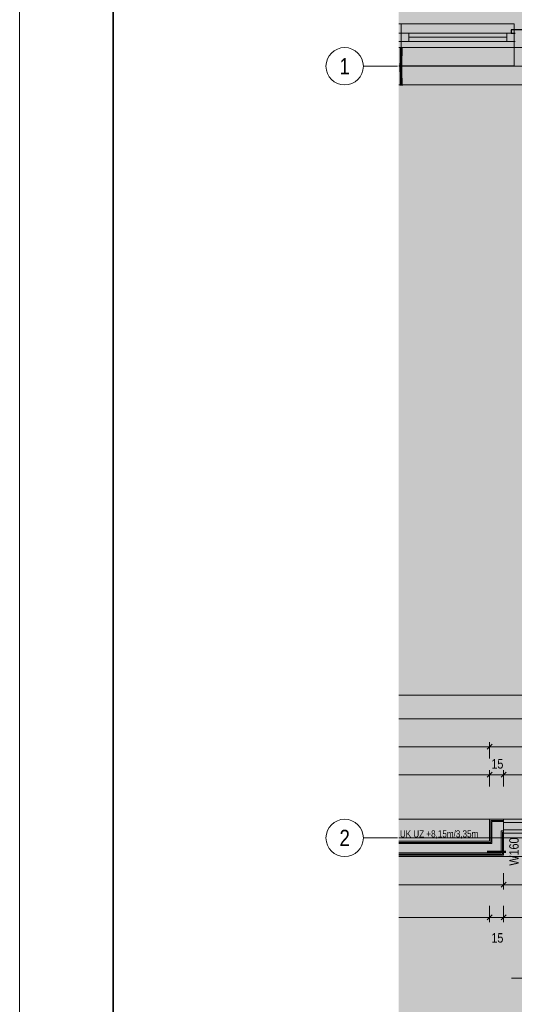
# Model space of a CAD drawing. Extents: x -620 to 300, y 62 to 1107.
# Tile 75 of 109: x -620 to -514, y 790 to 1001. Entities that reach past the tile are written whole.
import ezdxf
from ezdxf.enums import TextEntityAlignment as Align
from ezdxf.lldxf.tags import DXFTag

# ---------------------------------------------------------------- set-up
doc = ezdxf.new("R2010")
doc.units = 0
doc.layers.get('0').update_dxf_attribs({"lineweight": 35})
for name, color, linetype, lineweight, true_color in [('00 -Bauelemente -Dämmung innen', 7, 'Continuous', 9, 0xff7fe6), ('00 -Bauelemente -Gipskarton', 7, 'Continuous', 9, 0xff7fe6), ('00_Beschriftung UZ', 3, 'Continuous', 13, 0x00ff00), ('30 -33 Aussenwände- 7 Fassade_ Elemente', 7, 'Continuous', 9, 0x00aacc), ('30 -34 Innenwände- 2 nichttragend', 7, 'Continuous', 18, 0xff7fe6), ('30 -34 Innenwände- 4 Türen_Fenster', 9, 'Continuous', 15, 0x808080), ('30 -35 Decken- 1 Konstruktion-Träger- Stahlbeton', 7, 'grob-A06G9G5Q8I', 13, 0x33aa00), ('70 -76 Bemaßung- 2 Allgemein', 9, 'Continuous', 5, 0x808080), ('E_Leerrohr 20', 7, 'Continuous', 13, 0xcc0099), ('E_Leerrohr 20-Shading', 7, 'Continuous', 13, 0xcc0099), ('iwb_Layout Achsbezeichung', 1, 'Continuous', 13, 0xff0000), ('iwb_Layout BA_Markierung', 7, 'Continuous', 9, 0xbadcdc)]:
    doc.layers.add(name, color=color, linetype=linetype, lineweight=lineweight, true_color=true_color)
for name, color, linetype, lineweight in [('70 -71 Achsen- 1 Gebäudeachsen', 7, 'STRICHPUNKT2-A06G9G5P8I', 18), ('70 -72 Beschriftung- 5 Höhenkoten', 7, 'Continuous', 15), ('70 -75 Raumstempel- 3 Wandstempel', 7, 'Continuous', 50), ('iwb_Plankopf Rahmen', 7, 'Continuous', 35)]:
    doc.layers.add(name, color=color, linetype=linetype, lineweight=lineweight)
doc.layers.add('iwb_Schraffur_Unterzug', color=7, linetype='Continuous', lineweight=5, true_color=0xffffcc, plot=False)
doc.styles.get("Standard").update_dxf_attribs({"font": 'ARIALN.TTF'})
tags = doc.linetypes.add('grob-A06G9G5Q8I', pattern=[14, 3, -8, 3]).pattern_tags.tags
tags[8:9] = [DXFTag(74, 4), DXFTag(75, 0), DXFTag(340, '0'), DXFTag(46, 0.0), DXFTag(50, 0.0), DXFTag(44, 0.0), DXFTag(45, 0.0)]
tags[6:7] = [DXFTag(74, 4), DXFTag(75, 0), DXFTag(340, '0'), DXFTag(46, 0.0), DXFTag(50, 0.0), DXFTag(44, 0.0), DXFTag(45, 0.0)]
tags[4:5] = [DXFTag(74, 4), DXFTag(75, 0), DXFTag(340, '0'), DXFTag(46, 0.0), DXFTag(50, 0.0), DXFTag(44, 0.0), DXFTag(45, 0.0)]
tags = doc.linetypes.add('STRICHPUNKT2', pattern=[12.7, 6.35, -3.175, 0, -3.175]).pattern_tags.tags
tags[10:11] = [DXFTag(74, 4), DXFTag(75, 0), DXFTag(340, '0'), DXFTag(46, 0.0), DXFTag(50, 0.0), DXFTag(44, 0.0), DXFTag(45, 0.0)]
tags[8:9] = [DXFTag(74, 4), DXFTag(75, 0), DXFTag(340, '0'), DXFTag(46, 0.0), DXFTag(50, 0.0), DXFTag(44, 0.0), DXFTag(45, 0.0)]
tags[6:7] = [DXFTag(74, 4), DXFTag(75, 0), DXFTag(340, '0'), DXFTag(46, 0.0), DXFTag(50, 0.0), DXFTag(44, 0.0), DXFTag(45, 0.0)]
tags[4:5] = [DXFTag(74, 4), DXFTag(75, 0), DXFTag(340, '0'), DXFTag(46, 0.0), DXFTag(50, 0.0), DXFTag(44, 0.0), DXFTag(45, 0.0)]
tags = doc.linetypes.add('STRICHPUNKT2-A06G9G5P8I', pattern=[12.7, 6.35, -3.175, 0, -3.175]).pattern_tags.tags
tags[10:11] = [DXFTag(74, 4), DXFTag(75, 0), DXFTag(340, '0'), DXFTag(46, 0.0), DXFTag(50, 0.0), DXFTag(44, 0.0), DXFTag(45, 0.0)]
tags[8:9] = [DXFTag(74, 4), DXFTag(75, 0), DXFTag(340, '0'), DXFTag(46, 0.0), DXFTag(50, 0.0), DXFTag(44, 0.0), DXFTag(45, 0.0)]
tags[6:7] = [DXFTag(74, 4), DXFTag(75, 0), DXFTag(340, '0'), DXFTag(46, 0.0), DXFTag(50, 0.0), DXFTag(44, 0.0), DXFTag(45, 0.0)]
tags[4:5] = [DXFTag(74, 4), DXFTag(75, 0), DXFTag(340, '0'), DXFTag(46, 0.0), DXFTag(50, 0.0), DXFTag(44, 0.0), DXFTag(45, 0.0)]

# ---------------------------------------------------------------- blocks, each defined once
blk = doc.blocks.new('Shading-A06G9G4H8I', base_point=(-537.84, 992.03))
at = {"layer": 'E_Leerrohr 20-Shading', "color": 223, "true_color": 0xc67fb4}
for points in [[(-538.13, 994.21), (-538.19, 994.21), (-538.14, 993.48), (-538.2, 993.49)], [(-538.12, 994.93), (-538.18, 994.93), (-538.13, 994.21), (-538.19, 994.21)], [(-538.14, 993.48), (-538.13, 994.21), (-538.14, 993.48)], [(-537.79, 994.2), (-537.84, 994.2), (-537.82, 993.48), (-537.86, 993.48)], [(-537.78, 994.93), (-537.84, 994.93), (-537.79, 994.2), (-537.84, 994.2)], [(-537.8, 993.48), (-537.79, 994.2), (-537.82, 993.48), (-537.79, 994.2)], [(-538.19, 992.04), (-538.24, 992.04), (-538.21, 991.31), (-538.25, 991.31)], [(-538.24, 992.04), (-538.17, 992.49), (-538.22, 992.76), (-538.17, 992.76)], [(-538.19, 992.04), (-538.18, 992.17), (-538.24, 992.04), (-538.17, 992.49)], [(-538.14, 993.48), (-538.2, 993.49), (-538.17, 992.76), (-538.22, 992.76)], [(-538.19, 991.31), (-538.18, 992.04), (-538.21, 991.31), (-538.19, 992.04)], [(-538.18, 992.04), (-538.17, 992.53), (-538.19, 992.04)], [(-538.17, 992.49), (-538.18, 992.17), (-538.17, 992.52), (-538.17, 992.47)], [(-538.17, 992.76), (-538.17, 992.49), (-538.16, 992.76), (-538.17, 992.52)], [(-538.17, 992.47), (-538.17, 992.53), (-538.17, 992.52)], [(-538.16, 992.76), (-538.16, 992.76), (-538.14, 993.48)], [(-537.91, 991.31), (-537.88, 992.03), (-537.91, 991.31), (-537.89, 992.03)], [(-537.91, 991.31), (-537.89, 992.03), (-537.91, 991.31), (-537.9, 992.03)], [(-537.9, 992.03), (-537.9, 992.03), (-537.91, 991.31)], [(-537.91, 991.31), (-537.9, 991.31), (-537.89, 991.63)], [(-537.87, 992.75), (-537.88, 992.75), (-537.89, 992.03), (-537.9, 992.03)], [(-537.9, 991.31), (-537.88, 992.03), (-537.89, 991.63)], [(-537.9, 991.31), (-537.85, 991.3), (-537.88, 992.03), (-537.84, 992.03)], [(-537.88, 992.03), (-537.85, 992.75), (-537.89, 992.03), (-537.87, 992.75)], [(-537.84, 993.48), (-537.86, 993.48), (-537.87, 992.75), (-537.88, 992.75)], [(-537.84, 992.03), (-537.82, 992.75), (-537.88, 992.03), (-537.85, 992.75)], [(-537.85, 992.75), (-537.82, 993.48), (-537.87, 992.75), (-537.84, 993.48)], [(-537.82, 992.75), (-537.8, 993.48), (-537.85, 992.75), (-537.82, 993.48)], [(-538.22, 990.58), (-538.22, 990.95), (-538.26, 990.58), (-538.25, 990.95)], [(-538.22, 990.58), (-538.26, 990.58), (-538.21, 989.97), (-538.25, 989.97)], [(-538.22, 990.95), (-538.21, 991.31), (-538.25, 990.95), (-538.25, 991.31)], [(-538.21, 989.97), (-538.25, 989.97), (-538.18, 989.36), (-538.23, 989.36)], [(-538.2, 990.58), (-538.19, 991.31), (-538.22, 990.58), (-538.21, 991.31)], [(-538.19, 989.97), (-538.2, 990.58), (-538.21, 989.97), (-538.22, 990.58)], [(-538.17, 989.36), (-538.19, 989.97), (-538.18, 989.36), (-538.21, 989.97)], [(-537.91, 990.94), (-537.85, 990.94), (-537.9, 991.31), (-537.85, 991.3)], [(-537.91, 990.94), (-537.9, 991.31), (-537.91, 991.02)], [(-537.9, 991.31), (-537.91, 991.31), (-537.91, 991.02)], [(-537.91, 990.58), (-537.86, 990.58), (-537.91, 990.94), (-537.85, 990.94)], [(-537.91, 990.58), (-537.91, 990.94), (-537.91, 990.58), (-537.91, 990.94)], [(-537.85, 989.98), (-537.86, 990.58), (-537.9, 989.98), (-537.91, 990.58)], [(-537.91, 990.58), (-537.91, 990.58), (-537.9, 989.98), (-537.91, 989.98)], [(-537.87, 989.37), (-537.9, 989.98), (-537.89, 989.37), (-537.91, 989.98)], [(-537.91, 989.98), (-537.91, 989.98), (-537.89, 989.37)], [(-537.83, 989.37), (-537.85, 989.98), (-537.87, 989.37), (-537.9, 989.98)], [(-538.23, 989.36), (-538.21, 989.19), (-538.18, 989.36), (-538.17, 989.19)], [(-538.21, 989.19), (-538.23, 989.36), (-538.23, 989.19)], [(-538.22, 988.75), (-538.16, 988.75), (-538.23, 989.19), (-538.21, 989.19)], [(-538.16, 988.75), (-538.22, 988.75), (-538.14, 988.14), (-538.2, 988.14)], [(-538.21, 989.19), (-538.16, 988.75), (-538.17, 989.19), (-538.17, 989.12)], [(-538.14, 988.14), (-538.2, 988.14), (-538.13, 987.54), (-538.18, 987.54)], [(-538.17, 989.12), (-538.17, 989.36), (-538.18, 989.36)], [(-538.13, 987.54), (-538.18, 987.54), (-538.12, 986.93), (-538.18, 986.93)], [(-538.13, 987.54), (-538.14, 988.14), (-538.13, 987.54), (-538.14, 988.14)], [(-538.12, 986.93), (-538.12, 986.93), (-538.13, 987.54)], [(-537.89, 989.19), (-537.86, 989.2), (-537.89, 989.37), (-537.87, 989.37)], [(-537.87, 988.76), (-537.84, 988.76), (-537.89, 989.19), (-537.86, 989.2)], [(-537.86, 989.2), (-537.83, 989.2), (-537.87, 989.37), (-537.83, 989.37)], [(-537.84, 988.76), (-537.87, 988.76), (-537.81, 988.15), (-537.86, 988.15)], [(-537.84, 988.76), (-537.82, 988.76), (-537.86, 989.2), (-537.83, 989.2)], [(-537.81, 988.15), (-537.86, 988.15), (-537.79, 987.54), (-537.84, 987.54)], [(-537.8, 988.15), (-537.82, 988.76), (-537.81, 988.15), (-537.84, 988.76)], [(-537.78, 986.93), (-537.79, 987.54), (-537.84, 986.93), (-537.84, 987.54)], [(-537.78, 987.54), (-537.8, 988.15), (-537.79, 987.54), (-537.81, 988.15)], [(-537.78, 986.93), (-537.78, 987.54), (-537.79, 987.54)]]:
    blk.add_solid(points, dxfattribs=at)
at = {"layer": 'E_Leerrohr 20-Shading', "color": 231, "true_color": 0xe17fc9}
for points in [[(-538.08, 994.21), (-538.13, 994.21), (-538.08, 993.48), (-538.14, 993.48)], [(-537.98, 994.93), (-538.12, 994.93), (-537.99, 994.21), (-538.13, 994.21)], [(-538, 993.48), (-537.99, 994.21), (-538.08, 993.48), (-538.08, 994.21)], [(-538, 993.48), (-537.99, 993.48), (-537.99, 994.21), (-537.98, 994.21)], [(-537.99, 994.21), (-538, 993.48), (-538, 993.48)], [(-537.98, 994.93), (-537.99, 994.21), (-537.98, 994.21)], [(-537.98, 994.21), (-537.99, 993.48), (-537.97, 994.21), (-537.96, 993.48)], [(-537.98, 994.21), (-537.97, 994.21), (-537.98, 994.93)], [(-537.97, 994.21), (-537.84, 994.2), (-537.98, 994.93), (-537.84, 994.93)], [(-537.96, 993.48), (-537.86, 993.48), (-537.97, 994.21), (-537.84, 994.2)], [(-538.16, 992.03), (-538.18, 992.04), (-538.15, 991.31), (-538.19, 991.31)], [(-538.17, 992.53), (-538.18, 992.04), (-538.16, 992.03)], [(-538.17, 992.53), (-538.08, 992.18), (-538.16, 992.76), (-538.08, 992.76)], [(-538.16, 992.03), (-538.08, 992.03), (-538.17, 992.53), (-538.08, 992.18)], [(-538.08, 993.48), (-538.14, 993.48), (-538.08, 992.76), (-538.16, 992.76)], [(-538.15, 991.31), (-538.07, 991.31), (-538.16, 992.03), (-538.08, 992.03)], [(-538.08, 992.76), (-538.03, 992.76), (-538.08, 993.48), (-538.02, 993.48)], [(-538.08, 992.76), (-538.08, 992.18), (-538.03, 992.76), (-538.04, 992.05)], [(-538.08, 992.18), (-538.08, 992.03), (-538.04, 992.05), (-538.04, 992.03)], [(-538.08, 992.03), (-538.07, 991.31), (-538.04, 992.03), (-538.05, 991.31)], [(-538.03, 991.31), (-538.02, 992.03), (-538.05, 991.31), (-538.04, 992.03)], [(-538.05, 991.31), (-538.04, 992.03), (-538.04, 992.03)], [(-538.02, 992.03), (-538.01, 992.76), (-538.04, 992.03), (-538.02, 992.76)], [(-538.04, 992.05), (-538.04, 992.03), (-538.03, 992.76), (-538.02, 992.76)], [(-538.04, 992.03), (-538.04, 992.03), (-538.04, 992.05)], [(-538.03, 992.76), (-538.02, 992.76), (-538.02, 993.48), (-538, 993.48)], [(-538.03, 991.31), (-538, 991.31), (-538.02, 992.03), (-538, 992.03)], [(-538.01, 992.76), (-538, 993.48), (-538.02, 992.76), (-538, 993.48)], [(-538, 993.48), (-538.02, 992.76), (-538.02, 992.76)], [(-538.02, 992.03), (-538, 992.03), (-538.01, 992.76), (-537.99, 992.76)], [(-538.01, 992.76), (-537.99, 992.76), (-538, 993.48), (-537.99, 993.48)], [(-537.99, 992.76), (-538, 992.03), (-537.95, 992.75), (-537.94, 992.03)], [(-538, 992.03), (-538, 991.31), (-537.94, 992.03), (-537.93, 991.31)], [(-537.99, 993.48), (-537.99, 992.76), (-537.96, 993.48), (-537.95, 992.75)], [(-537.95, 992.75), (-537.88, 992.75), (-537.96, 993.48), (-537.86, 993.48)], [(-537.94, 992.03), (-537.9, 992.03), (-537.95, 992.75), (-537.88, 992.75)], [(-537.94, 992.03), (-537.93, 991.31), (-537.9, 992.03), (-537.92, 991.31)], [(-538.15, 991.31), (-538.19, 991.31), (-538.15, 990.58), (-538.2, 990.58)], [(-538.15, 990.58), (-538.2, 990.58), (-538.15, 989.97), (-538.19, 989.97)], [(-538.15, 989.97), (-538.19, 989.97), (-538.16, 989.36), (-538.17, 989.36)], [(-538.16, 989.36), (-538.03, 989.37), (-538.15, 989.97), (-538.05, 989.97)], [(-538.15, 991.31), (-538.15, 990.95), (-538.07, 991.31), (-538.07, 990.95)], [(-538.15, 990.95), (-538.15, 990.58), (-538.07, 990.95), (-538.06, 990.58)], [(-538.15, 989.97), (-538.05, 989.97), (-538.15, 990.58), (-538.06, 990.58)], [(-538.07, 991.31), (-538.07, 990.95), (-538.05, 991.31), (-538.05, 990.95)], [(-538.04, 990.58), (-538.05, 990.95), (-538.06, 990.58)], [(-538.06, 990.58), (-538.05, 989.97), (-538.06, 990.58), (-538.05, 989.97)], [(-538.05, 989.97), (-538.06, 990.58), (-538.06, 990.58)], [(-538.04, 990.58), (-538.06, 990.58), (-538.04, 989.97), (-538.05, 989.97)], [(-538.05, 990.95), (-538.03, 990.94), (-538.05, 991.31), (-538.03, 991.31)], [(-538.05, 991.31), (-538.05, 991.31), (-538.05, 990.95)], [(-538.05, 990.95), (-538.04, 990.58), (-538.03, 990.94)], [(-538.03, 989.37), (-538.05, 989.97), (-538.05, 989.97)], [(-538.03, 991.31), (-538.04, 990.78), (-538, 991.31), (-538, 990.78)], [(-538.04, 990.78), (-538.04, 990.58), (-538, 990.78), (-538, 990.58)], [(-538.04, 989.97), (-538, 989.97), (-538.04, 990.58), (-538, 990.58)], [(-538.03, 989.37), (-538, 989.37), (-538.04, 989.97), (-538, 989.97)], [(-537.93, 991.31), (-538, 991.31), (-537.93, 990.58), (-538, 990.58)], [(-537.93, 990.58), (-538, 990.58), (-537.94, 989.98), (-538, 989.97)], [(-537.94, 989.98), (-538, 989.97), (-537.96, 989.37), (-538, 989.37)], [(-537.93, 989.98), (-537.94, 989.98), (-537.94, 989.37), (-537.96, 989.37)], [(-537.92, 990.58), (-537.94, 989.98), (-537.93, 990.45)], [(-537.94, 989.98), (-537.92, 990.58), (-537.94, 989.98), (-537.93, 990.58)], [(-537.94, 989.98), (-537.93, 989.98), (-537.93, 990.45)], [(-537.93, 989.98), (-537.94, 989.37), (-537.92, 989.98), (-537.93, 989.37)], [(-537.93, 991.31), (-537.93, 990.58), (-537.93, 990.69)], [(-537.92, 991.31), (-537.93, 991.31), (-537.92, 991.2)], [(-537.92, 991.2), (-537.93, 991.31), (-537.93, 991.1)], [(-537.91, 990.94), (-537.92, 991.2), (-537.92, 990.58), (-537.93, 991.1)], [(-537.93, 990.58), (-537.92, 990.58), (-537.93, 990.69)], [(-537.92, 990.58), (-537.93, 990.45), (-537.92, 990.58)], [(-537.93, 990.45), (-537.91, 990.58), (-537.92, 990.58)], [(-537.91, 990.58), (-537.93, 990.45), (-537.92, 989.98), (-537.93, 989.98)], [(-537.92, 989.98), (-537.93, 989.37), (-537.91, 989.98), (-537.9, 989.37)], [(-537.91, 991.31), (-537.92, 991.31), (-537.91, 990.94), (-537.92, 991.2)], [(-537.91, 990.94), (-537.92, 990.58), (-537.92, 990.58)], [(-537.91, 990.94), (-537.92, 990.78), (-537.91, 990.78)], [(-537.92, 990.78), (-537.92, 990.58), (-537.91, 990.78), (-537.91, 990.58)], [(-537.91, 990.58), (-537.92, 989.98), (-537.91, 989.98)], [(-537.9, 989.37), (-537.89, 989.37), (-537.91, 989.98)], [(-538.03, 989.19), (-538.03, 989.37), (-538.17, 989.19), (-538.16, 989.36)], [(-538.16, 989.36), (-538.17, 989.36), (-538.17, 989.12)], [(-538.17, 989.12), (-538.02, 988.76), (-538.17, 989.19), (-538.03, 989.19)], [(-538.02, 988.76), (-538.17, 989.12), (-538.16, 988.75)], [(-538.02, 988.76), (-538.16, 988.75), (-538, 988.15), (-538.14, 988.14)], [(-538, 988.15), (-538.14, 988.14), (-537.98, 987.54), (-538.13, 987.54)], [(-537.98, 987.54), (-538.13, 987.54), (-537.98, 986.93), (-538.12, 986.93)], [(-538.03, 989.19), (-537.99, 989.09), (-538.03, 989.37), (-538, 989.37)], [(-538.03, 989.37), (-538.03, 989.37), (-538.03, 989.19)], [(-538.02, 988.76), (-537.99, 988.76), (-538.03, 989.19), (-537.99, 989.09)], [(-537.99, 988.76), (-538.02, 988.76), (-537.98, 988.15), (-538, 988.15)], [(-537.96, 989.37), (-538, 989.37), (-537.96, 989.31)], [(-537.96, 989.31), (-538, 989.37), (-537.97, 989.03), (-537.99, 989.09)], [(-537.98, 987.54), (-537.98, 988.15), (-537.98, 987.54), (-538, 988.15)], [(-537.97, 989.03), (-537.99, 989.09), (-537.98, 988.76), (-537.99, 988.76)], [(-537.98, 988.76), (-537.99, 988.76), (-537.99, 988.45)], [(-537.95, 988.76), (-537.98, 988.76), (-537.98, 988.15), (-537.99, 988.45)], [(-537.95, 988.76), (-537.95, 988.97), (-537.98, 988.76), (-537.97, 989.03)], [(-537.95, 988.76), (-537.98, 988.15), (-537.97, 988.15)], [(-537.98, 988.15), (-537.98, 987.54), (-537.97, 988.15), (-537.98, 987.54)], [(-537.97, 988.15), (-537.98, 987.54), (-537.94, 988.15), (-537.95, 987.54)], [(-537.98, 987.54), (-537.98, 986.93), (-537.98, 987.54)], [(-537.98, 986.93), (-537.92, 986.93), (-537.98, 987.54), (-537.91, 987.54)], [(-537.98, 987.54), (-537.98, 987.54), (-537.98, 986.93)], [(-537.95, 988.97), (-537.94, 989.28), (-537.97, 989.03), (-537.96, 989.31)], [(-537.95, 988.76), (-537.97, 988.15), (-537.93, 988.76), (-537.94, 988.15)], [(-537.94, 989.28), (-537.94, 989.37), (-537.96, 989.31), (-537.96, 989.37)], [(-537.93, 989.26), (-537.94, 989.28), (-537.93, 988.92), (-537.95, 988.97)], [(-537.93, 988.92), (-537.95, 988.97), (-537.93, 988.76), (-537.95, 988.76)], [(-537.95, 987.54), (-537.91, 987.54), (-537.94, 988.15), (-537.9, 988.15)], [(-537.93, 989.37), (-537.94, 989.37), (-537.93, 989.26), (-537.94, 989.28)], [(-537.94, 988.15), (-537.9, 988.15), (-537.93, 988.76), (-537.89, 988.76)], [(-537.93, 989.26), (-537.9, 989.21), (-537.93, 989.37), (-537.9, 989.37)], [(-537.93, 988.92), (-537.9, 988.82), (-537.93, 989.26), (-537.9, 989.21)], [(-537.93, 988.76), (-537.89, 988.76), (-537.93, 988.92), (-537.9, 988.82)], [(-537.92, 986.93), (-537.84, 986.93), (-537.91, 987.54), (-537.84, 987.54)], [(-537.91, 987.54), (-537.84, 987.54), (-537.9, 988.15), (-537.86, 988.15)], [(-537.9, 989.21), (-537.89, 989.19), (-537.9, 989.37), (-537.89, 989.37)], [(-537.9, 988.82), (-537.89, 988.81), (-537.9, 989.21), (-537.89, 989.19)], [(-537.89, 988.76), (-537.89, 988.76), (-537.9, 988.82), (-537.89, 988.81)], [(-537.9, 988.15), (-537.86, 988.15), (-537.89, 988.76), (-537.87, 988.76)], [(-537.89, 988.81), (-537.87, 988.76), (-537.89, 989.19)], [(-537.89, 988.76), (-537.87, 988.76), (-537.89, 988.81)]]:
    blk.add_solid(points, dxfattribs=at)
blk = doc.blocks.new('Shading-A06G9G4J8I', base_point=(-537.88, 987.72))
at = {"layer": 'E_Leerrohr 20-Shading', "color": 213, "true_color": 0xd67fc0}
for points in [[(-537.98, 987.72), (-538.18, 987.72), (-537.98, 986.93), (-538.18, 986.93)], [(-537.88, 987.72), (-537.98, 987.72), (-537.9, 986.93), (-537.98, 986.93)], [(-537.78, 986.93), (-537.78, 987.72), (-537.9, 986.93), (-537.88, 987.72)], [(-537.98, 986.93), (-538.31, 986.93), (-537.98, 986.92), (-538.31, 986.92)], [(-537.65, 986.93), (-537.98, 986.93), (-537.65, 986.92), (-537.98, 986.92)]]:
    blk.add_solid(points, dxfattribs=at)
blk = doc.blocks.new('Shading-A06G9G4L8I', base_point=(-537.98, 994.93))
at = {"layer": 'E_Leerrohr 20-Shading', "color": 213, "true_color": 0xd67fc0}
for points in [[(-538.31, 994.93), (-537.98, 994.93), (-538.31, 994.94), (-537.98, 994.94)], [(-538.18, 994.14), (-537.98, 994.14), (-538.18, 994.93), (-537.98, 994.93)], [(-537.98, 994.93), (-537.65, 994.93), (-537.98, 994.94), (-537.65, 994.94)], [(-537.98, 994.93), (-537.98, 994.14), (-537.78, 994.93), (-537.79, 994.14)], [(-537.79, 994.14), (-537.78, 994.14), (-537.78, 994.93)]]:
    blk.add_solid(points, dxfattribs=at)
blk = doc.blocks.new('Polygon-A06G9G5H8I')
at = {"color": 0, "linetype": 'ByBlock', "lineweight": -2, "ltscale": 0.13}
blk.add_solid([(-458.82, 78.09), (-538.53, 77.87), (-458.65, 1075.29), (-538.53, 1075.29)], dxfattribs=at)
blk = doc.blocks.new('Referenz-A06G9G5R8I')
at = {"layer": '00 -Bauelemente -Dämmung innen', "color": 0, "linetype": 'Continuous', "ltscale": 0.13}
for p, q in [((-516.08, 829.43), (-518.58, 829.43)), ((-518.58, 829.43), (-518.58, 824.73)), ((-516.58, 827.43), (-516.58, 822.73)), ((-516.08, 827.43), (-516.58, 827.43)), ((-518.58, 824.73), (-538.53, 824.73)), ((-516.58, 822.73), (-538.53, 822.73))]:
    blk.add_line(p, q, dxfattribs=at)
at = {"layer": '00 -Bauelemente -Gipskarton', "color": 0, "linetype": 'Continuous', "ltscale": 0.13}
for p, q in [((-519.08, 829.93), (-519.08, 825.23)), ((-516.08, 829.93), (-519.08, 829.93)), ((-516.08, 829.68), (-518.83, 829.68)), ((-518.83, 829.68), (-518.83, 824.98)), ((-516.08, 829.43), (-518.58, 829.43)), ((-518.58, 829.43), (-518.58, 824.73)), ((-516.08, 827.43), (-516.58, 827.43)), ((-516.58, 827.43), (-516.58, 822.73)), ((-516.33, 827.18), (-516.33, 822.48)), ((-516.08, 827.18), (-516.33, 827.18)), ((-516.08, 826.93), (-516.08, 822.23)), ((-519.08, 825.23), (-538.53, 825.23)), ((-518.83, 824.98), (-538.53, 824.98)), ((-518.58, 824.73), (-538.53, 824.73)), ((-516.58, 822.73), (-538.53, 822.73)), ((-516.33, 822.48), (-538.53, 822.48)), ((-516.08, 822.23), (-538.53, 822.23))]:
    blk.add_line(p, q, dxfattribs=at)
at = {"layer": '30 -33 Aussenwände- 7 Fassade_ Elemente', "color": 0}
for p, q in [((-538.53, 1000.03), (-537.98, 1000.03)), ((-537.98, 1000.03), (-513.78, 1000.03)), ((-537.98, 1000.03), (-537.98, 998.03)), ((-513.78, 1000.03), (-513.78, 998.03)), ((-537.98, 998.03), (-538.53, 998.03)), ((-537.98, 996.23), (-537.98, 998.03)), ((-537.98, 998.03), (-536.38, 998.03)), ((-536.38, 996.23), (-536.38, 998.03)), ((-536.38, 998.03), (-515.38, 998.03)), ((-515.38, 998.03), (-515.38, 996.23)), ((-513.78, 998.03), (-515.38, 998.03)), ((-513.78, 996.23), (-513.78, 998.03)), ((-538.53, 996.23), (-537.98, 996.23)), ((-537.98, 991.03), (-537.98, 996.23)), ((-536.38, 996.23), (-537.98, 996.23)), ((-515.38, 997.13), (-536.38, 997.13)), ((-515.38, 996.23), (-536.38, 996.23)), ((-515.38, 996.23), (-513.78, 996.23)), ((-513.78, 991.03), (-513.78, 996.23)), ((-538.53, 991.03), (-537.98, 991.03)), ((-537.98, 991.03), (-513.78, 991.03))]:
    blk.add_line(p, q, dxfattribs=at)
at = {"layer": '30 -33 Aussenwände- 7 Fassade_ Elemente', "color": 0, "linetype": 'Continuous', "lineweight": 18, "ltscale": 0.18}
for p, q in [((-538.53, 998.03), (-537.98, 998.03)), ((-537.98, 998.03), (-536.38, 998.03)), ((-537.98, 996.23), (-537.98, 998.03)), ((-536.38, 998.03), (-536.38, 996.23)), ((-515.38, 998.03), (-513.58, 998.03)), ((-515.38, 996.23), (-515.38, 998.03)), ((-537.98, 996.23), (-538.53, 996.23)), ((-536.38, 996.23), (-537.98, 996.23)), ((-536.38, 997.13), (-515.38, 997.13)), ((-513.58, 996.23), (-515.38, 996.23))]:
    blk.add_line(p, q, dxfattribs=at)
at = {"layer": '30 -33 Aussenwände- 7 Fassade_ Elemente', "color": 0, "linetype": 'Continuous', "ltscale": 0.13}
for p, q in [((-538.53, 998.03), (-537.98, 998.03)), ((-537.98, 996.23), (-537.98, 998.03)), ((-537.98, 998.03), (-513.58, 998.03)), ((-537.98, 996.23), (-538.53, 996.23)), ((-513.58, 996.23), (-537.98, 996.23)), ((-538.53, 986.93), (-459.98, 986.93))]:
    blk.add_line(p, q, dxfattribs=at)
at = {"layer": '30 -33 Aussenwände- 7 Fassade_ Elemente', "color": 0, "linetype": 'Continuous', "lineweight": -2, "ltscale": 0.25}
for p, q in [((-510.28, 998.73), (-514.48, 998.73)), ((-514.48, 998.73), (-514.48, 998.03)), ((-514.48, 998.03), (-513.58, 998.03))]:
    blk.add_line(p, q, dxfattribs=at)
at = {"layer": '30 -34 Innenwände- 2 nichttragend', "color": 0, "linetype": 'Continuous', "ltscale": 0.18}
for p, q in [((-519.08, 829.93), (-519.08, 825.23)), ((-516.08, 829.93), (-519.08, 829.93)), ((-516.08, 829.93), (-516.08, 827.18)), ((-516.08, 829.93), (-516.08, 829.68)), ((-516.08, 829.68), (-516.08, 829.43)), ((-516.08, 829.43), (-516.08, 827.43)), ((-516.08, 827.43), (-516.08, 827.18)), ((-516.08, 827.18), (-516.08, 826.93)), ((-516.08, 827.18), (-516.08, 826.93)), ((-516.08, 826.93), (-515.78, 826.93)), ((-516.08, 826.93), (-516.08, 822.23)), ((-519.08, 825.23), (-538.53, 825.23)), ((-516.08, 822.23), (-538.53, 822.23))]:
    blk.add_line(p, q, dxfattribs=at)
at = {"layer": '30 -34 Innenwände- 4 Türen_Fenster', "color": 0, "linetype": 'grob-A06G9G5Q8I', "ltscale": 0.15}
for p, q in [((-482.08, 829.93), (-516.08, 829.93)), ((-482.08, 826.93), (-516.08, 826.93))]:
    blk.add_line(p, q, dxfattribs=at)
at = {"layer": '30 -34 Innenwände- 4 Türen_Fenster', "color": 0, "linetype": 'Continuous', "ltscale": 0.15}
for p, q in [((-516.08, 827.63), (-516.08, 829.23)), ((-516.08, 829.23), (-501.48, 829.23)), ((-501.48, 827.63), (-516.08, 827.63))]:
    blk.add_line(p, q, dxfattribs=at)
at = {"layer": '30 -35 Decken- 1 Konstruktion-Träger- Stahlbeton', "color": 0}
for p, q in [((-459.48, 994.93), (-538.53, 994.93)), ((-459.48, 986.93), (-538.53, 986.93)), ((-538.53, 829.93), (-459.48, 829.93)), ((-538.53, 821.93), (-459.48, 821.93))]:
    blk.add_line(p, q, dxfattribs=at)
at = {"layer": '70 -71 Achsen- 1 Gebäudeachsen', "color": 0, "linetype": 'STRICHPUNKT2-A06G9G5P8I', "ltscale": 0.18}
for p, q in [((-538.53, 990.93), (76.47, 990.93)), ((-538.53, 856.43), (76.47, 856.43)), ((-538.53, 825.93), (76.47, 825.93))]:
    blk.add_line(p, q, dxfattribs=at)
at = {"layer": '70 -72 Beschriftung- 5 Höhenkoten', "color": 0, "linetype": 'Continuous', "ltscale": 0.15}
blk.add_line((-514.38, 795.93), (-496.66, 795.93), dxfattribs=at)
at = {"layer": '70 -75 Raumstempel- 3 Wandstempel', "color": 0, "linetype": 'Continuous', "ltscale": 0.5}
blk.add_line((-515.58, 822.94), (-519.58, 822.94), dxfattribs=at)
at = {"layer": '70 -76 Bemaßung- 2 Allgemein', "color": 0, "linetype": 'Continuous', "ltscale": 0.13}
for p, q in [((-459.04, 851.43), (-538.53, 851.43)), ((-519.08, 842.93), (-519.08, 846.43)), ((-519.08, 842.93), (-519.08, 846.43)), ((-520.14, 845.43), (-538.53, 845.43)), ((-518.08, 845.43), (-520.14, 845.43)), ((-520.08, 845.43), (-518.02, 845.43)), ((-459.04, 845.43), (-518.02, 845.43)), ((-519.08, 836.93), (-519.08, 840.43)), ((-519.08, 836.93), (-519.08, 840.43)), ((-516.08, 836.93), (-516.08, 840.43)), ((-516.08, 836.93), (-516.08, 840.43)), ((-520.14, 839.43), (-538.53, 839.43)), ((-520.14, 839.43), (-521.2, 839.43)), ((-518.08, 839.43), (-520.14, 839.43)), ((-518.08, 839.43), (-520.14, 839.43)), ((-516.08, 839.43), (-519.08, 839.43)), ((-517.08, 839.43), (-515.02, 839.43)), ((-517.08, 839.43), (-515.02, 839.43)), ((-515.02, 839.43), (-513.96, 839.43)), ((-483.14, 839.43), (-515.02, 839.43)), ((-516.08, 818.43), (-516.08, 814.93)), ((-516.08, 818.43), (-516.08, 814.93)), ((-517.14, 815.93), (-538.53, 815.93)), ((-515.08, 815.93), (-517.14, 815.93)), ((-517.08, 815.93), (-515.02, 815.93)), ((-483.14, 815.93), (-515.02, 815.93)), ((-519.08, 811.43), (-519.08, 807.93)), ((-519.08, 811.43), (-519.08, 807.93)), ((-516.08, 811.43), (-516.08, 807.93)), ((-516.08, 811.43), (-516.08, 807.93)), ((-520.14, 808.93), (-538.53, 808.93)), ((-520.14, 808.93), (-521.2, 808.93)), ((-518.08, 808.93), (-520.14, 808.93)), ((-518.08, 808.93), (-520.14, 808.93)), ((-516.08, 808.93), (-519.08, 808.93)), ((-517.08, 808.93), (-515.02, 808.93)), ((-517.08, 808.93), (-515.02, 808.93)), ((-459.04, 808.93), (-515.02, 808.93)), ((-515.02, 808.93), (-513.96, 808.93))]:
    blk.add_line(p, q, dxfattribs=at)
at = {"layer": '70 -76 Bemaßung- 2 Allgemein', "color": 0, "linetype": 'Continuous', "lineweight": 20, "ltscale": 0.2}
for p, q in [((-519.61, 844.9), (-518.55, 845.96)), ((-518.55, 845.96), (-519.61, 844.9)), ((-518.55, 839.96), (-519.61, 838.9)), ((-518.55, 839.96), (-519.61, 838.9)), ((-516.61, 838.9), (-515.55, 839.96)), ((-516.61, 838.9), (-515.55, 839.96)), ((-515.55, 816.46), (-516.61, 815.4)), ((-516.61, 815.4), (-515.55, 816.46)), ((-518.55, 809.46), (-519.61, 808.4)), ((-518.55, 809.46), (-519.61, 808.4)), ((-516.61, 808.4), (-515.55, 809.46)), ((-516.61, 808.4), (-515.55, 809.46))]:
    blk.add_line(p, q, dxfattribs=at)
at = {"layer": '00_Beschriftung UZ', "color": 0, "linetype": 'ByBlock', "lineweight": 5, "ltscale": 0.13, "insert": (-538.27, 827.56), "char_height": 1.5103, "attachment_point": 1}
blk.add_mtext('{\\fArial Narrow;UK UZ +8,15m/3,35m}', dxfattribs=at)
at = {"layer": '70 -75 Raumstempel- 3 Wandstempel', "color": 0, "linetype": 'Continuous', "ltscale": 0.5, "insert": (-514.86, 820), "char_height": 2.0138, "attachment_point": 1, "rotation": 90}
blk.add_mtext('{\\fArial Narrow;W160}', dxfattribs=at)
at = {"layer": '70 -76 Bemaßung- 2 Allgemein', "color": 0, "linetype": 'Continuous', "ltscale": 0.13, "char_height": 2.0138, "attachment_point": 1}
for insert in [(-518.69, 842.78), (-518.69, 805.57)]:
    blk.add_mtext('{\\fArial Narrow;15}', dxfattribs=dict(at, insert=insert))
blk = doc.blocks.new('Referenz-A06G9G5T8I')
at = {"layer": 'iwb_Schraffur_Unterzug', "linetype": 'Continuous', "ltscale": 0.13}
for points in [[(-538.53, 994.93), (76.47, 994.93), (76.47, 994.41)], [(-538.53, 994.93), (76.47, 994.41), (-538.53, 993.71)], [(-538.53, 993.71), (76.47, 994.41), (76.47, 987.45)], [(-538.53, 993.71), (76.47, 987.45), (-538.53, 988.16)], [(-538.53, 988.16), (76.47, 987.45), (76.47, 986.93)], [(-538.53, 988.16), (76.47, 986.93), (-538.53, 986.93)], [(-538.53, 829.93), (76.47, 829.93), (76.47, 829.01)], [(-538.53, 829.93), (76.47, 829.01), (-538.53, 827.76)], [(-538.53, 827.76), (76.47, 829.01), (76.47, 822.85)], [(-538.53, 827.76), (76.47, 822.85), (-538.53, 824.1)], [(-538.53, 824.1), (76.47, 822.85), (76.47, 821.93)], [(-538.53, 824.1), (76.47, 821.93), (-538.53, 821.93)]]:
    blk.add_solid(points, dxfattribs=at)
blk = doc.blocks.new('Flexrohr-A06G9GC78I')
at = {"color": 0, "linetype": 'ByBlock', "lineweight": -2, "ltscale": 0.13}
for p, q in [((-538.19, 994.21), (-538.2, 993.49)), ((-538.18, 994.93), (-538.19, 994.21)), ((-538.18, 994.93), (-537.78, 994.93)), ((-538.18, 994.13), (-537.8, 994.13)), ((-538.18, 993.74), (-537.81, 993.73)), ((-538.17, 994.53), (-537.79, 994.53)), ((-537.79, 994.2), (-537.8, 993.48)), ((-537.78, 994.93), (-537.79, 994.2)), ((-538.24, 992.04), (-538.25, 991.31)), ((-538.22, 992.76), (-538.24, 992.04)), ((-538.23, 991.74), (-537.86, 991.73)), ((-538.2, 993.49), (-538.22, 992.76)), ((-538.22, 992.14), (-537.85, 992.13)), ((-538.21, 992.54), (-537.84, 992.53)), ((-538.2, 992.94), (-537.83, 992.93)), ((-538.19, 993.34), (-537.82, 993.33)), ((-537.84, 992.03), (-537.85, 991.3)), ((-537.82, 992.75), (-537.84, 992.03)), ((-537.8, 993.48), (-537.82, 992.75)), ((-538.25, 991.31), (-538.26, 990.58)), ((-538.26, 990.58), (-538.25, 989.97)), ((-538.25, 989.97), (-538.23, 989.36)), ((-538.24, 991.33), (-537.86, 991.33)), ((-538.24, 990.93), (-537.87, 990.93)), ((-538.24, 990.53), (-537.87, 990.53)), ((-538.24, 990.13), (-537.86, 990.13)), ((-538.23, 989.73), (-537.85, 989.74)), ((-537.85, 991.3), (-537.86, 990.58)), ((-537.86, 990.58), (-537.85, 989.98)), ((-537.85, 989.98), (-537.83, 989.37)), ((-538.23, 989.36), (-538.22, 988.75)), ((-538.22, 989.33), (-537.84, 989.34)), ((-538.22, 988.75), (-538.2, 988.14)), ((-538.21, 988.93), (-537.83, 988.94)), ((-538.2, 988.53), (-537.82, 988.54)), ((-538.2, 988.14), (-538.18, 987.54)), ((-538.19, 988.13), (-537.81, 988.14)), ((-538.18, 987.73), (-537.8, 987.74)), ((-538.18, 987.54), (-538.18, 986.93)), ((-537.83, 989.37), (-537.82, 988.76)), ((-537.82, 988.76), (-537.8, 988.15)), ((-537.8, 988.15), (-537.78, 987.54)), ((-537.78, 987.54), (-537.78, 986.93)), ((-538.18, 986.93), (-537.78, 986.93)), ((-538.17, 987.33), (-537.79, 987.33)), ((-538.17, 986.93), (-537.79, 986.93))]:
    blk.add_line(p, q, dxfattribs=at)
blk = doc.blocks.new('Enddeckel-A06G9GCD8I')
at = {"color": 0, "linetype": 'ByBlock', "lineweight": -2, "ltscale": 0.13}
for p, q in [((-538.18, 987.72), (-538.18, 986.93)), ((-538.06, 987.72), (-538.18, 987.72)), ((-537.9, 987.72), (-538.06, 987.72)), ((-537.78, 987.72), (-537.9, 987.72)), ((-537.78, 986.93), (-537.78, 987.72)), ((-538.31, 986.93), (-538.31, 986.92)), ((-538.12, 986.93), (-538.31, 986.93)), ((-538.12, 986.92), (-538.31, 986.92)), ((-538.06, 986.93), (-538.18, 986.93)), ((-537.84, 986.93), (-538.12, 986.93)), ((-537.84, 986.92), (-538.12, 986.92)), ((-537.9, 986.93), (-538.06, 986.93)), ((-537.78, 986.93), (-537.9, 986.93)), ((-537.65, 986.93), (-537.84, 986.93)), ((-537.65, 986.92), (-537.84, 986.92)), ((-537.65, 986.92), (-537.65, 986.93))]:
    blk.add_line(p, q, dxfattribs=at)
at = {"color": 0, "linetype": 'STRICHPUNKT2', "lineweight": 5, "ltscale": 0.13}
blk.add_line((-537.98, 986.93), (-537.98, 987.72), dxfattribs=at)
blk = doc.blocks.new('Enddeckel-A06G9GCF8I')
at = {"color": 0, "linetype": 'ByBlock', "lineweight": -2, "ltscale": 0.13}
for p, q in [((-538.31, 994.94), (-538.31, 994.93)), ((-538.31, 994.94), (-538.12, 994.94)), ((-538.31, 994.93), (-538.12, 994.93)), ((-538.18, 994.93), (-538.18, 994.14)), ((-538.18, 994.93), (-538.06, 994.93)), ((-538.18, 994.14), (-538.06, 994.14)), ((-538.12, 994.94), (-537.84, 994.94)), ((-538.12, 994.93), (-537.84, 994.93)), ((-538.06, 994.93), (-537.9, 994.93)), ((-538.06, 994.14), (-537.9, 994.14)), ((-537.9, 994.93), (-537.78, 994.93)), ((-537.9, 994.14), (-537.78, 994.14)), ((-537.84, 994.94), (-537.65, 994.94)), ((-537.84, 994.93), (-537.65, 994.93)), ((-537.78, 994.14), (-537.78, 994.93)), ((-537.65, 994.93), (-537.65, 994.94))]:
    blk.add_line(p, q, dxfattribs=at)
at = {"color": 0, "linetype": 'STRICHPUNKT2', "lineweight": 5, "ltscale": 0.13}
blk.add_line((-537.98, 994.93), (-537.98, 994.14), dxfattribs=at)

msp = doc.modelspace()

# ---------------------------------------------------------------- linework, layer by layer
at = {"layer": 'iwb_Layout Achsbezeichung', "linetype": 'STRICHPUNKT2', "lineweight": 13, "ltscale": 0.39}
for p, q in [((-538.76, 990.93), (-546.09, 990.93)), ((-538.76, 825.93), (-546.09, 825.93))]:
    msp.add_line(p, q, dxfattribs=at)
at = {"layer": 'iwb_Layout Achsbezeichung', "ltscale": 0.39}
for centre in [(-550.09, 990.93), (-550.09, 825.93)]:
    msp.add_circle(centre, 4, dxfattribs=at)
at = {"layer": 'iwb_Plankopf Rahmen', "color": 8, "lineweight": 13, "ltscale": 0.13, "true_color": 0x808080}
msp.add_lwpolyline([(300.35, 62.43), (-619.65, 62.43), (-619.65, 1107.43), (300.35, 1107.43), (300.35, 62.43)], close=True, dxfattribs=at)
at = {"layer": 'iwb_Plankopf Rahmen', "ltscale": 0.35}
msp.add_lwpolyline([(-599.65, 67.43), (-599.65, 1102.43), (295.35, 1102.43), (295.35, 67.43), (-599.65, 67.43)], close=True, dxfattribs=at)

# ---------------------------------------------------------------- block references
at = {"color": 8, "lineweight": 25, "ltscale": 0.25, "true_color": 0x808080}
for name in ['Referenz-A06G9G5R8I', 'Referenz-A06G9G5T8I']:
    msp.add_blockref(name, (0, 0), dxfattribs=at)
at = {"layer": 'E_Leerrohr 20'}
for name, p in [('Shading-A06G9G4L8I', (-537.98, 994.93)), ('Shading-A06G9G4H8I', (-537.84, 992.03)), ('Shading-A06G9G4J8I', (-537.88, 987.72))]:
    msp.add_blockref(name, p, dxfattribs=at)
at = {"layer": 'E_Leerrohr 20', "ltscale": 0.13}
for name in ['Enddeckel-A06G9GCF8I', 'Flexrohr-A06G9GC78I', 'Enddeckel-A06G9GCD8I']:
    msp.add_blockref(name, (0, 0), dxfattribs=at)
at = {"layer": 'iwb_Layout BA_Markierung', "ltscale": 0.13}
msp.add_blockref('Polygon-A06G9G5H8I', (0, 0), dxfattribs=at)

# ---------------------------------------------------------------- texts
at = {"layer": 'iwb_Layout Achsbezeichung', "ltscale": 0.39}
for s, p in [('1', (-550.09, 990.93)), ('2', (-550.09, 825.93))]:
    msp.add_text(s, height=3.5, dxfattribs=at).set_placement(p, align=Align.MIDDLE_CENTER)

doc.saveas('drawing.dxf')
